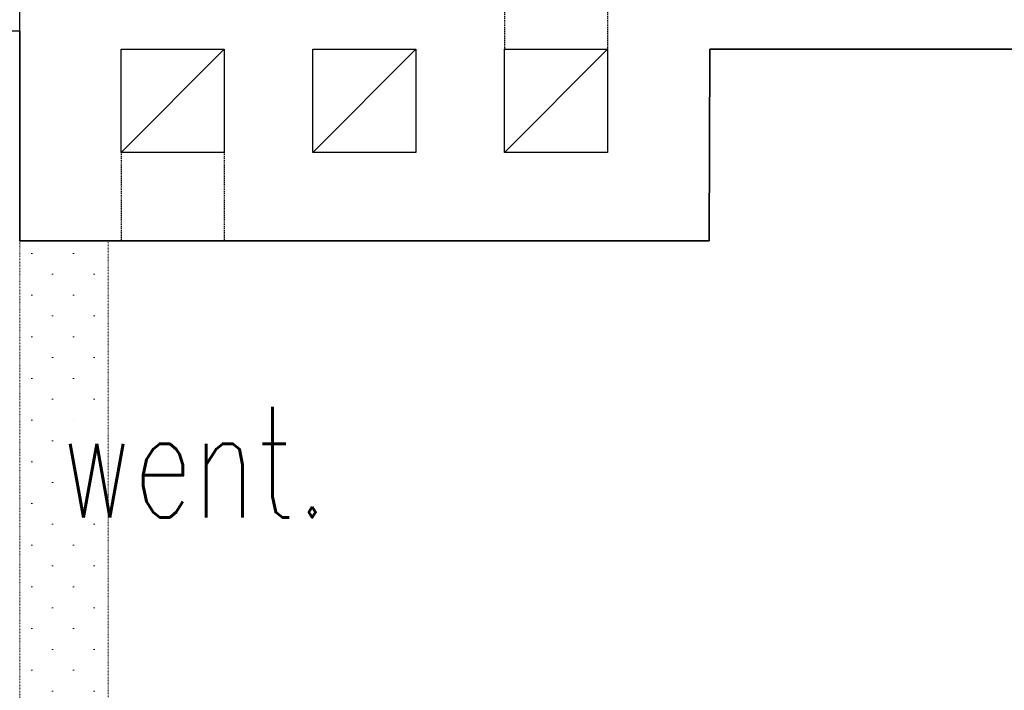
# Model space of a CAD drawing. Header units: centimetres. Extents: x 0 to 55409, y -2708 to 14680.
# Tile 37 of 215: x 31118 to 31252, y 4811 to 4902. Entities that reach past the tile are written whole.
import ezdxf
from ezdxf.enums import TextEntityAlignment as Align

# ---------------------------------------------------------------- set-up
doc = ezdxf.new("R2010")
doc.units = ezdxf.units.CM
doc.header["$LTSCALE"] = 0.01
for name, pattern in [('2', [2, 1.5, -0.5]), ('Ciągłe', [0]), ('DASHED2', [9.524999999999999, 6.35, -3.175])]:
    doc.linetypes.add(name, pattern=pattern)
doc.layers.add('A-Wyburzenia', color=35, linetype='DASHED2', lineweight=0)
doc.layers.add('CKWENT', color=3, linetype='Ciągłe', lineweight=25)
for name, color, linetype in [('A_drzwi opis istniejące', 161, 'Continuous'), ('A_Ściany istniejące', 9, 'Continuous'), ('PODKŁAD STAN ISTNIEJĄCY', 7, 'Continuous')]:
    doc.layers.add(name, color=color, linetype=linetype)
doc.layers.add('CKPOM_POWIERZ', color=1, linetype='Continuous', plot=False)
doc.styles.add('RomanS', font='romans.shx', dxfattribs={"width": 0.8})
doc.styles.add('SIMPLEX', font='simplex.shx', dxfattribs={"width": 0.7, "height": 17})

# ---------------------------------------------------------------- blocks, each defined once
blk = doc.blocks.new('A$7E8718815272C8')
at = {"layer": 'A-Wyburzenia'}
for points in [[(1563.901279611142, -1043.000000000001), (1563.901279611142, -891.0000000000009)], [(1575.901358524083, -891.0000000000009), (1575.901358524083, -1043.000000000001)]]:
    blk.add_lwpolyline(points, dxfattribs=at)
at = {"layer": 'A_Ściany istniejące'}
for points in [[(1563.901279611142, -891.0000000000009), (1563.901279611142, -849.0000000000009)], [(1721.999999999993, -865.0000000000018), (1657.52207141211, -865.0000000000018), (1657.431479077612, -891.0000000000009), (1563.901279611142, -891.0000000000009)]]:
    blk.add_lwpolyline(points, dxfattribs=at)
at = {"layer": 'A_drzwi opis istniejące', "style": 'SIMPLEX', "width": 0.8000000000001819}
for tag, rotation, p in [('230', 90, (1043.605403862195, -607.5925857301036)), ('200', 90, (1068.258350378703, -607.7834606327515)), ('200', 89.99999999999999, (1828.357223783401, -1338.283972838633)), ('90', 89.99999999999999, (1803.704277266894, -1338.093097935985))]:
    blk.add_attdef(tag, text='', height=16, rotation=rotation, dxfattribs=at).set_placement(p, align=Align.CENTER)
for tag, p in [('80', (1900.816703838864, -1184.69825305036)), ('200', (1900.625828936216, -1209.351199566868))]:
    blk.add_attdef(tag, text='', height=16, dxfattribs=at).set_placement(p, align=Align.CENTER)

msp = doc.modelspace()

# ---------------------------------------------------------------- hatches: boundary and pattern name
at = {"layer": 'A-Wyburzenia'}
h = msp.add_hatch(dxfattribs=at)
h.set_pattern_fill('PLASTER', color=256, scale=4, style=0)
h.set_pattern_definition([(45, (-6370057.704001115, -5682972.600329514), (-2.82842712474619, 2.82842712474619), [0, -4.000000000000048])])
h.paths.add_polyline_path([(31130.13739353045, 4719.604498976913), (31130.13739352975, 4871.604498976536), (31118.31570369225, 4871.604498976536), (31118.31570369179, 4719.604498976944)])
h = msp.add_hatch(dxfattribs=at)
h.set_pattern_fill('PLASTER', color=256, scale=4, style=0)
h.set_pattern_definition([(45, (-6370057.704001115, -5682972.600329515), (-2.82842712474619, 2.82842712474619), [0, -4.00000000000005])])
h.paths.add_polyline_path([(31130.13739353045, 4719.604498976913), (31130.13739352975, 4871.604498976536), (31118.31570369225, 4871.604498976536), (31118.31570369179, 4719.604498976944)])

# ---------------------------------------------------------------- linework, layer by layer
at = {"layer": 'CKPOM_POWIERZ'}
msp.add_lwpolyline([(31118.13731461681, 4871.604498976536), (31211.66751408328, 4871.604498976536), (31211.75810641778, 4897.604498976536), (31276.23603500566, 4897.604498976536), (31276.23603500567, 4719.604498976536), (30999.63731461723, 4719.604498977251), (30999.6373146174, 4900.104498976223), (31118.13731461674, 4900.104498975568), (31118.13731461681, 4871.604498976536)], dxfattribs=at)
at = {"layer": 'CKWENT', "linetype": '2', "ltscale": 10}
for points in [[(31183.90241435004, 4913.604498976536), (31183.90241435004, 4897.604498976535)], [(31197.90241435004, 4913.604498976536), (31197.90241435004, 4897.604498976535)], [(31131.90241435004, 4883.604498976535), (31131.90241435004, 4871.604498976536)], [(31145.90241435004, 4883.604498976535), (31145.90241435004, 4871.604498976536)]]:
    msp.add_lwpolyline(points, dxfattribs=at)
at = {"layer": 'CKWENT'}
for points in [[(31131.90241435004, 4897.604498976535), (31145.90241435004, 4897.604498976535), (31145.90241435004, 4883.604498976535), (31131.90241435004, 4883.604498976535)], [(31157.90241435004, 4897.604498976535), (31171.90241435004, 4897.604498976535), (31171.90241435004, 4883.604498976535), (31157.90241435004, 4883.604498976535)], [(31183.90241435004, 4897.604498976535), (31197.90241435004, 4897.604498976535), (31197.90241435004, 4883.604498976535), (31183.90241435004, 4883.604498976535)]]:
    msp.add_lwpolyline(points, close=True, dxfattribs=at)
for points in [[(31131.90241435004, 4883.604498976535), (31145.90241435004, 4897.604498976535)], [(31157.90241435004, 4883.604498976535), (31171.90241435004, 4897.604498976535)], [(31183.90241435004, 4883.604498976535), (31197.90241435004, 4897.604498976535)]]:
    msp.add_lwpolyline(points, dxfattribs=at)
for points in [[(31135.58125325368, 4846.508042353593, 0, 0, 0), (31135.58125325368, 4861.508042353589, 6, 0, 0), (31135.58125325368, 4869.508042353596, 0, 0, 0)], [(31143.58125325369, 4846.508042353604, 0, 0, 0), (31143.58125325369, 4861.508042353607, 6, 0, 0), (31143.58125325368, 4869.5080423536, 0, 0, 0)]]:
    msp.add_lwpolyline(points, format="xyseb", dxfattribs=at)

# ---------------------------------------------------------------- block references
at = {"layer": 'PODKŁAD STAN ISTNIEJĄCY'}
msp.add_blockref('A$7E8718815272C8', (29554.23603500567, 5762.604498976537), dxfattribs=at)

# ---------------------------------------------------------------- texts
at = {"layer": 'CKWENT', "style": 'RomanS', "width": 0.7}
msp.add_text('went.', height=15, dxfattribs=at).set_placement((31123.63891772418, 4834.0624467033))

doc.saveas('drawing.dxf')
